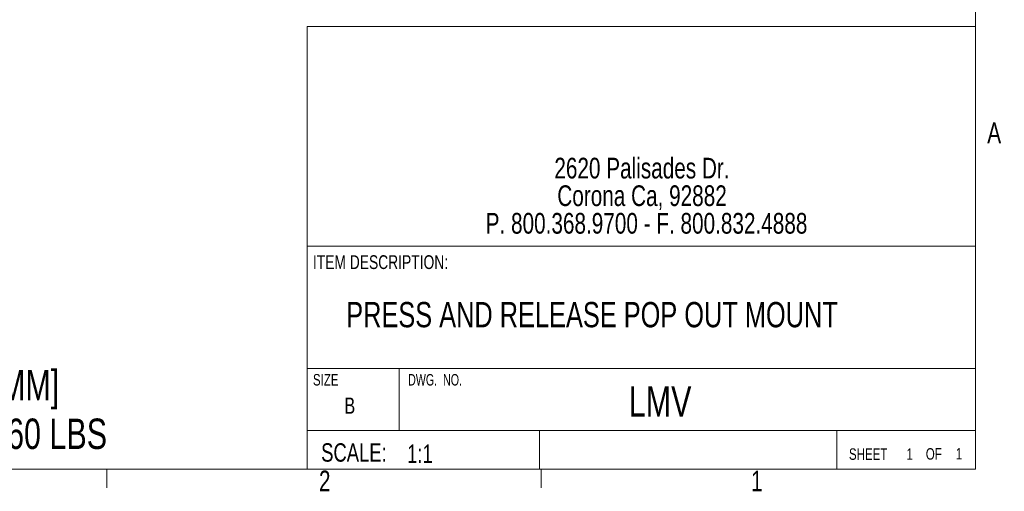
# Model space of a CAD drawing. Header units: inches. Extents: x 5 to 165, y 3 to 108.
# Tile 78 of 139: x 120 to 165, y 3 to 24. Entities that reach past the tile are written whole.
import ezdxf

# ---------------------------------------------------------------- set-up
doc = ezdxf.new("R2010")
doc.units = ezdxf.units.IN
doc.header["$LTSCALE"] = 10
doc.header["$MEASUREMENT"] = 0
doc.styles.add('SLDTEXTSTYLE0', font='TXT', dxfattribs={"width": 0.75})
doc.styles.add('SLDTEXTSTYLE3', font='TXT', dxfattribs={"width": 0.694444})

# ---------------------------------------------------------------- blocks, each defined once
blk = doc.blocks.new('SW_NOTE_2')
at = {"color": 0, "linetype": 'Continuous', "lineweight": 0, "char_height": 0.9375, "attachment_point": 2, "style": 'SLDTEXTSTYLE0'}
for s, insert in [('2620 Palisades Dr.', (5.317, 1.209)), ('Corona Ca, 92882', (5.321, -0.041)), ('P. 800.368.9700 - F. 800.832.4888', (5.524, -1.291))]:
    blk.add_mtext(s, dxfattribs=dict(at, insert=insert))

msp = doc.modelspace()

# ---------------------------------------------------------------- linework, layer by layer
at = {"color": 7, "linetype": 'Continuous', "lineweight": 18}
for p, q in [((163.762516, 3.920732), (163.762516, 106.420732)), ((133.463402, 14.023308), (133.463402, 23.981746)), ((133.463402, 23.981746), (163.762516, 23.981746)), ((133.463402, 14.023308), (133.463402, 3.920732)), ((163.762516, 14.023308), (133.463402, 14.023308)), ((133.463402, 8.485323), (163.762516, 8.485323)), ((137.633478, 5.671263), (137.636015, 8.485323)), ((133.463402, 5.671263), (163.762516, 5.671263)), ((143.992445, 5.671263), (143.992445, 3.920732)), ((157.473907, 5.671263), (157.473907, 3.920732)), ((163.762516, 3.920732), (6.262516, 3.920732)), ((124.385016, 3.920732), (124.385016, 3.07274)), ((144.072516, 3.920732), (144.072516, 3.07274))]:
    msp.add_line(p, q, dxfattribs=at)

# ---------------------------------------------------------------- block references
at = {"color": 7, "linetype": 'Continuous', "lineweight": 0}
msp.add_blockref('SW_NOTE_2', (143.322584, 16.821765), dxfattribs=at)

# ---------------------------------------------------------------- texts
at = {"color": 7, "linetype": 'Continuous', "lineweight": 0, "attachment_point": 1}
for s, insert, char_height, style in [('A', (164.295166, 19.629211), 0.9375, 'SLDTEXTSTYLE0'), ('ITEM DESCRIPTION:', (133.721894, 13.61478), 0.625, 'SLDTEXTSTYLE0'), ('DIMENSION ARE IN INCH AND [MM]', (98.87961, 8.421317), 1.37795276, 'SLDTEXTSTYLE0'), ('SIZE', (133.721894, 8.23337), 0.5208333, 'SLDTEXTSTYLE0'), ('DWG.  NO.', (138.036984, 8.23337), 0.5208333, 'SLDTEXTSTYLE3'), ('B', (135.15039, 7.165649), 0.729167, 'SLDTEXTSTYLE0'), ('MAXIMUM WEIGHT CAPACITY 160 LBS', (98.817001, 6.215345), 1.37795276, 'SLDTEXTSTYLE0'), ('SCALE:', (134.094805, 5.095799), 0.8333333, 'SLDTEXTSTYLE0'), ('{1:1}', (137.992754, 5.041779), 0.8333333, 'SLDTEXTSTYLE0'), ('SHEET', (158.023719, 4.866008), 0.5208333, 'SLDTEXTSTYLE0'), ('1', (160.629156, 4.867729), 0.520833, 'SLDTEXTSTYLE0'), ('OF', (161.509075, 4.875251), 0.5208333, 'SLDTEXTSTYLE0'), ('1', (162.871943, 4.882773), 0.520833, 'SLDTEXTSTYLE0'), ('2', (133.99538, 3.858154), 0.9375, 'SLDTEXTSTYLE0'), ('1', (153.587769, 3.858154), 0.9375, 'SLDTEXTSTYLE0')]:
    msp.add_mtext(s, dxfattribs=dict(at, insert=insert, char_height=char_height, style=style))
at = {"color": 216, "linetype": 'Continuous', "lineweight": 0, "true_color": 0x800080, "attachment_point": 1, "style": 'SLDTEXTSTYLE0'}
for s, insert, char_height in [('PRESS AND RELEASE POP OUT MOUNT', (135.23132, 11.496699), 1.14583333), ('LMV', (148.04135, 7.679558), 1.3779528)]:
    msp.add_mtext(s, dxfattribs=dict(at, insert=insert, char_height=char_height))

doc.saveas('drawing.dxf')
